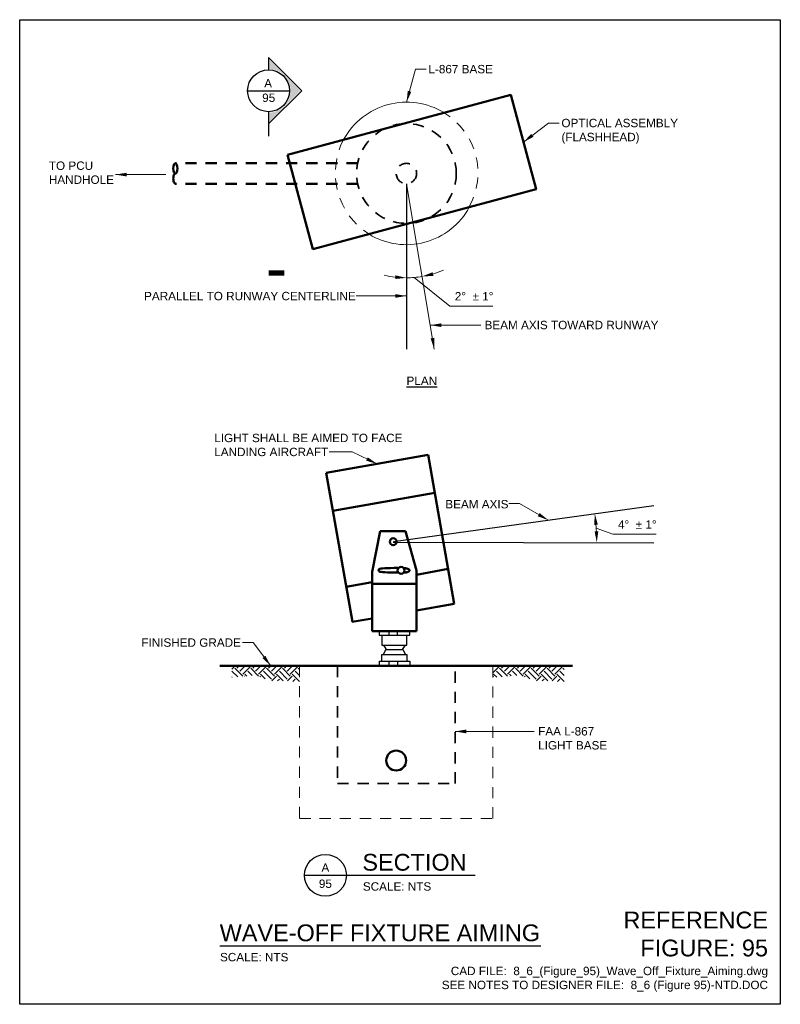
# Model space of a CAD drawing. Header units: inches. Extents: x 0 to 8.5, y 0 to 11.
import ezdxf
from ezdxf.enums import TextEntityAlignment as Align

# ---------------------------------------------------------------- set-up
doc = ezdxf.new("R2010")
doc.units = ezdxf.units.IN
doc.header["$LTSCALE"] = 0.5
doc.header["$MEASUREMENT"] = 0
doc.header["$PDSIZE"] = 2
doc.linetypes.add('HIDDEN', pattern=[0.375, 0.25, -0.125])
doc.layers.get('0').update_dxf_attribs({"linetype": 'CONTINUOUS', "lineweight": 35})
doc.layers.get('DEFPOINTS').update_dxf_attribs({"linetype": 'CONTINUOUS', "lineweight": 35})
for name, color, linetype, lineweight in [('C-GRAD-FNSH', 4, 'CONTINUOUS', 50), ('C-PVMT-CONC', 8, 'CONTINUOUS', 18), ('E-AFLD-LITE-OBST', 203, 'CONTINUOUS', 50), ('E-POWR-CNDT', 83, 'CONTINUOUS', 50), ('G-ANNO-PATT', 8, 'CONTINUOUS', 18), ('G-ANNO-RDME', 5, 'CONTINUOUS', 18), ('S-FABR-PL~~', 142, 'CONTINUOUS', 35), ('S-FSTN-MISC', 13, 'CONTINUOUS', 25)]:
    doc.layers.add(name, color=color, linetype=linetype, lineweight=lineweight)
for name, color, linetype in [('G-ANNO-DIMS', 7, 'CONTINUOUS'), ('G-ANNO-SYMB', 6, 'CONTINUOUS'), ('G-ANNO-SYMB @ 1', 6, 'CONTINUOUS'), ('G-ANNO-TEXT', 7, 'CONTINUOUS'), ('G-ANNO-TTLB', 7, 'CONTINUOUS')]:
    doc.layers.add(name, color=color, linetype=linetype)
doc.styles.add('00-E-TITLE-1_1', font='arial.ttf', dxfattribs={"height": 0.1875})
doc.styles.add('01-E-BLDG-1_1', font='arial.ttf', dxfattribs={"height": 0.09375})
doc.styles.add('ARIAL', font='arial.ttf')
doc.dimstyles.new('01-E-BLDG-1_1', dxfattribs={"dimtxt": 0.09375, "dimasz": 0.125, "dimexe": 0.0625, "dimexo": 0.0625, "dimgap": 0.0625, "dimtad": 1, "dimdec": 4, "dimzin": 3, "dimdsep": 46, "dimlunit": 4, "dimtxsty": '01-E-BLDG-1_1', "dimcen": 0.0625, "dimclrd": 1, "dimclre": 1, "dimclrt": 256, "dimazin": 0, "dimtfac": 1, "dimtdec": 4, "dimtmove": 1, "dimatfit": 3, "dimfxl": 1, "dimfrac": 2, "dimtolj": 1, "dimtzin": 3, "dimlwd": 0, "dimlwe": 0, "dimarcsym": 0})

# ---------------------------------------------------------------- blocks, each defined once
blk = doc.blocks.new('G-DBRK')
at = {"color": 0, "linetype": 'ByBlock', "lineweight": -2}
blk.add_ellipse((0, -0.25), major_axis=(0, -0.25), ratio=0.4, dxfattribs=at)
blk.add_ellipse((0, -0.75), major_axis=(0, -0.25), ratio=0.4, start_param=0, end_param=3.141593, dxfattribs=at)
blk = doc.blocks.new('*U6')
blk.add_lwpolyline([(0, -4.5, 1.5, 1.5, 0), (0, 0, 0, 0, 0), (10.2, 0, 0, 0, 0)], format="xyseb")
blk = doc.blocks.new('*U7')
at = {"linetype": 'Continuous'}
blk.add_hatch(color=0, dxfattribs=at).paths.add_polyline_path([(0.356, 0), (0.011, 0.345), (0.011, 0.245, -0.956069), (0.011, -0.245), (0.011, -0.345)])
at = {"color": 0, "linetype": 'Continuous'}
for p, q in [((0.371, 0), (0, 0.371)), ((0, 0.371), (0, 0.234)), ((0, -0.371), (0.371, 0)), ((0, -0.234), (0, -0.371))]:
    blk.add_line(p, q, dxfattribs=at)
blk.add_line((-0.234, 0), (0.234, 0))
blk.add_circle((0, 0), 0.234, dxfattribs=at)
at = {"color": 7, "linetype": 'Continuous', "lineweight": 0, "style": 'ARIAL'}
for tag, p in [('SEC_NUM', (-0.005, 0.084)), ('DWG_NUM', (0.001, -0.078))]:
    blk.add_attdef(tag, text='', height=0.0938, dxfattribs=at).set_placement(p, align=Align.MIDDLE_CENTER)
blk = doc.blocks.new('*D8')
at = {"layer": 'DEFPOINTS', "color": 0, "transparency": 16777216}
for p in [(4.322, 9.168), (4.322, 9.168), (4.381, 8.118), (4.322, 7.32), (4.633, 7.32)]:
    blk.add_point(p, dxfattribs=at)
at = {"layer": 'G-ANNO-DIMS', "color": 1, "lineweight": 0, "transparency": 16777216}
for p, q in [((4.41, 8.12), (4.806, 7.8)), ((4.806, 7.8), (5.288, 7.8))]:
    blk.add_line(p, q, dxfattribs=at)
for start, end in [(256.399, 263.2102), (286.3673, 293.1785), (270.0214, 279.5561)]:
    blk.add_arc((4.322, 9.168), 1.052, start, end, dxfattribs=at)
at = {"layer": 'G-ANNO-DIMS', "color": 1, "transparency": 16777216}
for points in [[(4.199, 8.144), (4.196, 8.103), (4.322, 8.116)], [(4.623, 8.138), (4.614, 8.179), (4.496, 8.131)]]:
    blk.add_solid(points, dxfattribs=at)
at = {"layer": 'G-ANNO-DIMS', "transparency": 16777216, "insert": (5.078, 7.91), "char_height": 0.09375, "attachment_point": 5, "style": '01-E-BLDG-1_1'}
blk.add_mtext('\\A1;2°  %%P 1°', dxfattribs=at)
blk = doc.blocks.new('*D9')
at = {"layer": 'DEFPOINTS', "color": 0, "transparency": 16777216}
for p in [(7.087, 5.572), (6.446, 5.266), (4.174, 5.165), (4.178, 5.169), (7.087, 5.157)]:
    blk.add_point(p, dxfattribs=at)
at = {"layer": 'G-ANNO-DIMS', "color": 1, "lineweight": 0, "transparency": 16777216}
for p, q in [((6.443, 5.32), (6.629, 5.251)), ((6.629, 5.251), (7.112, 5.251))]:
    blk.add_line(p, q, dxfattribs=at)
blk.add_arc((4.143, 5.165), 2.305, 2.9615, 4.768, dxfattribs=at)
at = {"layer": 'G-ANNO-DIMS', "color": 1, "transparency": 16777216}
for points in [[(6.42, 5.354), (6.461, 5.359), (6.427, 5.48)], [(6.466, 5.284), (6.425, 5.283), (6.449, 5.159)]]:
    blk.add_solid(points, dxfattribs=at)
at = {"layer": 'G-ANNO-DIMS', "transparency": 16777216, "insert": (6.902, 5.36), "char_height": 0.09375, "attachment_point": 5, "style": '01-E-BLDG-1_1'}
blk.add_mtext('\\A1;4°  %%P 1°', dxfattribs=at)
blk = doc.blocks.new('DTLIND-flat-1')
at = {"color": 6, "linetype": 'Continuous'}
blk.add_line((-0.234, 0), (0.234, 0), dxfattribs=at)
blk.add_circle((0, 0), 0.234, dxfattribs=at)
at = {"layer": 'G-ANNO-SYMB', "style": 'ARIAL'}
for tag, p in [('DET_NUM', (0, 0.086)), ('DWG_NUM', (0, -0.094))]:
    blk.add_attdef(tag, text='', height=0.0938, dxfattribs=at).set_placement(p, align=Align.MIDDLE_CENTER)

msp = doc.modelspace()

# ---------------------------------------------------------------- hatches: boundary and pattern name
at = {"layer": 'G-ANNO-PATT'}
h = msp.add_hatch(dxfattribs=at)
h.set_pattern_fill('EARTH', color=256, scale=0.5, angle=45)
h.set_pattern_definition([(45, (0.54874, -2.49814), (1e-17, 0.1767767), [0.125, -0.125]), (45, (0.51559, -2.46499), (1e-17, 0.1767767), [0.125, -0.125]), (45, (0.48245, -2.43185), (1e-17, 0.1767767), [0.125, -0.125]), (135, (0.48245, -2.40975), (-0.1767767, 3e-17), [0.125, -0.125]), (135, (0.51559, -2.3766), (-0.1767767, 3e-17), [0.125, -0.125]), (135, (0.54874, -2.34346), (-0.1767767, 3e-17), [0.125, -0.125])])
h.paths.add_polyline_path([(2.37053, 3.78067), (3.12711, 3.78067), (3.12711, 3.59948), (2.95607, 3.61627), (2.83549, 3.6095), (2.62122, 3.67586), (2.37053, 3.65129)])
h = msp.add_hatch(dxfattribs=at)
h.set_pattern_fill('EARTH', color=256, scale=0.5, angle=45)
h.set_pattern_definition([(45, (3.5064, -2.49814), (1e-17, 0.1767767), [0.125, -0.125]), (45, (3.47325, -2.46499), (1e-17, 0.1767767), [0.125, -0.125]), (45, (3.4401, -2.43185), (1e-17, 0.1767767), [0.125, -0.125]), (135, (3.4401, -2.40975), (-0.1767767, 3e-17), [0.125, -0.125]), (135, (3.47325, -2.3766), (-0.1767767, 3e-17), [0.125, -0.125]), (135, (3.5064, -2.34346), (-0.1767767, 3e-17), [0.125, -0.125])])
h.paths.add_polyline_path([(5.28793, 3.78067), (6.08476, 3.78067), (6.08476, 3.59948), (5.91373, 3.61627), (5.79315, 3.6095), (5.57888, 3.67586), (5.28793, 3.65129)])

# ---------------------------------------------------------------- linework, layer by layer
at = {"layer": 'C-GRAD-FNSH'}
msp.add_line((2.23605, 3.78078), (6.179, 3.78078), dxfattribs=at)
at = {"layer": 'C-PVMT-CONC', "linetype": 'HIDDEN'}
for p, q in [((3.12711, 3.78078), (3.12711, 2.07726)), ((5.28793, 2.07726), (5.28793, 3.78078)), ((3.12711, 2.07726), (5.28793, 2.07726))]:
    msp.add_line(p, q, dxfattribs=at)
at = {"layer": 'C-PVMT-CONC'}
for centre, radius, start, end in [((4.32411, 9.27755), 0.80125, 58.613747, 151.49518), ((4.32104, 9.28651), 0.80008, 238.675168, 331.494769)]:
    msp.add_arc(centre, radius, start, end, dxfattribs=at)
at = {"layer": 'C-PVMT-CONC', "linetype": 'HIDDEN'}
for centre, radius, start, end in [((4.33911, 9.29015), 0.7819, 330.462379, 58.831764), ((4.33049, 9.28471), 0.8035, 152.160824, 238.032983)]:
    msp.add_arc(centre, radius, start, end, dxfattribs=at)
at = {"layer": 'E-AFLD-LITE-OBST'}
for p, q in [((3.42431, 5.93659), (4.56363, 6.13748)), ((4.56363, 6.13748), (4.85714, 4.47294)), ((3.71782, 4.27205), (3.42431, 5.93659)), ((3.49897, 5.51315), (4.6383, 5.71405)), ((3.93781, 4.83197), (4.02862, 5.28585)), ((4.02862, 5.28585), (4.31012, 5.28585)), ((4.02862, 5.28585), (4.31012, 5.28585)), ((4.31012, 5.28585), (4.43271, 4.84559)), ((4.43271, 4.84559), (4.43271, 4.69581)), ((4.43284, 4.7982), (4.78773, 4.86351)), ((3.93781, 4.69581), (3.93781, 4.83197)), ((3.64752, 4.66245), (3.93895, 4.71674)), ((3.93781, 4.69581), (4.43271, 4.69581)), ((3.93781, 4.16932), (3.93781, 4.69581)), ((4.43271, 4.69581), (4.43271, 4.16932)), ((4.43284, 4.3983), (4.85511, 4.47482)), ((3.7167, 4.27241), (3.93895, 4.30943)), ((4.43271, 4.16932), (3.93781, 4.16932))]:
    msp.add_line(p, q, dxfattribs=at)
at = {"layer": 'E-AFLD-LITE-OBST', "flags": 128}
msp.add_lwpolyline([(2.9939, 9.491), (5.48801, 10.1593), (5.77054, 9.10491), (3.27642, 8.43661)], close=True, dxfattribs=at)
for points in [[(4.23034, 4.87472), (4.18435, 4.87451), (4.14391, 4.87387), (4.10903, 4.87281), (4.07971, 4.87133), (4.05594, 4.86942), (4.03773, 4.86709), (4.02507, 4.86433), (4.01797, 4.86115), (4.01421, 4.85777), (4.01157, 4.85444), (4.01004, 4.85114), (4.00964, 4.84788), (4.01035, 4.84466), (4.01219, 4.84148), (4.01514, 4.83833), (4.01921, 4.83523), (4.02656, 4.83233), (4.03935, 4.82983), (4.05758, 4.82771), (4.08125, 4.82597), (4.11036, 4.82462), (4.14492, 4.82366), (4.18491, 4.82308), (4.23034, 4.82288)], [(4.29208, 4.87225), (4.30161, 4.87206), (4.31045, 4.87148), (4.31859, 4.87052), (4.32603, 4.86917), (4.33279, 4.86743), (4.33884, 4.86531), (4.34421, 4.86281), (4.34888, 4.85991), (4.35266, 4.85683), (4.35536, 4.85374), (4.35698, 4.85066), (4.35752, 4.84757), (4.35698, 4.84448), (4.35536, 4.8414), (4.35266, 4.83831), (4.34888, 4.83523), (4.34421, 4.83233), (4.33884, 4.82983), (4.33279, 4.82771), (4.32603, 4.82597), (4.31859, 4.82462), (4.31045, 4.82366), (4.30161, 4.82308), (4.29208, 4.82288)]]:
    msp.add_lwpolyline(points, dxfattribs=at)
at = {"layer": 'E-AFLD-LITE-OBST'}
for centre in [(4.17391, 5.16784), (4.26237, 4.8478)]:
    msp.add_circle(centre, 0.03852, dxfattribs=at)
at = {"layer": 'E-POWR-CNDT', "linetype": 'HIDDEN'}
for p, q in [((3.77635, 9.39547), (1.73969, 9.39547)), ((3.77635, 9.16805), (1.73969, 9.16805))]:
    msp.add_line(p, q, dxfattribs=at)
at = {"layer": 'E-POWR-CNDT'}
msp.add_circle((4.20752, 2.72304), 0.11136, dxfattribs=at)
at = {"layer": 'G-ANNO-DIMS'}
for p, q in [((4.32179, 9.16805), (4.32248, 7.31976)), ((4.17849, 5.16947), (7.08747, 5.57183)), ((4.17355, 5.16453), (7.08747, 5.15712))]:
    msp.add_line(p, q, dxfattribs=at)
at = {"layer": 'G-ANNO-SYMB'}
msp.add_line((2.78135, 9.8348), (2.78135, 9.69732), dxfattribs=at)
at = {"layer": 'G-ANNO-TEXT', "linetype": 'Continuous', "lineweight": 30}
for p, q in [((3.6507, 1.44113), (5.08983, 1.44113)), ((2.23545, 0.653), (5.82293, 0.653))]:
    msp.add_line(p, q, dxfattribs=at)
at = {"layer": 'G-ANNO-TTLB'}
msp.add_lwpolyline([(8.5, 0), (0, 0), (0, 11), (8.5, 11)], close=True, dxfattribs=at)
at = {"layer": 'S-FABR-PL~~', "linetype": 'HIDDEN'}
for p, q in [((3.55036, 3.78078), (3.55036, 2.46695)), ((4.86468, 2.46695), (4.86468, 3.78078)), ((3.55036, 2.46695), (4.86468, 2.46695))]:
    msp.add_line(p, q, dxfattribs=at)
for radius in [0.55716, 0.11375]:
    msp.add_circle((4.32179, 9.28176), radius, dxfattribs=at)
at = {"layer": 'S-FSTN-MISC'}
for p, q in [((4.0155, 4.17046), (4.0155, 4.12356)), ((4.0155, 4.12356), (4.36122, 4.12356)), ((4.04761, 4.12356), (4.04761, 4.01248)), ((4.12416, 4.17046), (4.12416, 4.12356)), ((4.218, 4.17046), (4.218, 4.12356)), ((4.32665, 4.01248), (4.32665, 4.12356)), ((4.36122, 4.12356), (4.36122, 4.17046)), ((4.04761, 4.01248), (4.32665, 4.01248)), ((4.06489, 4.01248), (4.09453, 3.96558)), ((4.06736, 3.9088), (4.09206, 3.96558)), ((4.09206, 3.96558), (4.2822, 3.96558)), ((4.09453, 3.96558), (4.27973, 3.96558)), ((4.27973, 3.96558), (4.31184, 4.01248)), ((4.2822, 3.96558), (4.31184, 3.9088)), ((4.04761, 3.83474), (4.04761, 3.9088)), ((4.04761, 3.9088), (4.32665, 3.9088)), ((4.32665, 3.9088), (4.32665, 3.83474)), ((4.02044, 3.78044), (4.02044, 3.83474)), ((4.02044, 3.83474), (4.36122, 3.83474)), ((4.12416, 3.83474), (4.12416, 3.78044)), ((4.22047, 3.83474), (4.22047, 3.78044)), ((4.36122, 3.83474), (4.36122, 3.78044))]:
    msp.add_line(p, q, dxfattribs=at)

# ---------------------------------------------------------------- block references
at = {"layer": 'E-POWR-CNDT', "xscale": -0.2274135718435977, "yscale": 0.2274135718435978, "zscale": 0.2274135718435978, "rotation": 359.9999999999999}
msp.add_blockref('G-DBRK', (1.73969, 9.39547), dxfattribs=at)
at = {"layer": 'G-ANNO-SYMB', "xscale": 0.03937007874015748, "yscale": 0.03937007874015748, "zscale": 0.03937007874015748, "rotation": 90}
msp.add_blockref('*U6', (2.78135, 8.1716), dxfattribs=at)
at = {"layer": 'G-ANNO-SYMB'}
msp.add_blockref('DTLIND-flat-1', (3.41629, 1.44113), dxfattribs=at).add_auto_attribs({'DET_NUM': 'A', 'DWG_NUM': '95'})
at = {"layer": 'G-ANNO-SYMB @ 1'}
ref = msp.add_blockref('*U7', (2.78135, 10.20586), dxfattribs=at)
ref.add_attrib('SEC_NUM', 'A', dxfattribs={"layer": '0', "color": 7, "linetype": 'Continuous', "lineweight": 0, "height": 0.09375, "style": '01-E-BLDG-1_1'}).set_placement((2.7762, 10.28958), align=Align.MIDDLE_CENTER)
ref.add_attrib('DWG_NUM', '95', dxfattribs={"layer": '0', "color": 7, "linetype": 'Continuous', "lineweight": 0, "height": 0.09375, "style": '01-E-BLDG-1_1'}).set_placement((2.78257, 10.12768), align=Align.MIDDLE_CENTER)

# ---------------------------------------------------------------- texts
at = {"layer": 'G-ANNO-RDME', "attachment_point": 9, "rotation": 0}
for s, insert, char_height, width, style in [('REFERENCE FIGURE: 95', (8.36242, 0.5326), 0.1875, 1.660137, '00-E-TITLE-1_1'), ('CAD FILE:  8_6_(Figure_95)_Wave_Off_Fixture_Aiming.dwg\\PSEE NOTES TO DESIGNER FILE:  8_6 (Figure 95)-NTD.DOC', (8.36242, 0.14127), 0.09375, 4.6000344, '01-E-BLDG-1_1')]:
    msp.add_mtext(s, dxfattribs=dict(at, insert=insert, char_height=char_height, width=width, style=style))
at = {"layer": 'G-ANNO-TEXT'}
for s, style, p in [('SECTION', 'ARIAL', (3.82971, 1.4368)), ('WAVE-OFF FIXTURE AIMING', '00-E-TITLE-1_1', (2.23545, 0.64867))]:
    msp.add_text(s, height=0.1875, dxfattribs=dict(at, style=style)).set_placement(p, align=Align.BOTTOM_LEFT)
at = {"layer": 'G-ANNO-TEXT', "style": '01-E-BLDG-1_1'}
msp.add_text('SCALE: NTS', height=0.09375, rotation=0, dxfattribs=at).set_placement((3.83493, 1.36322), align=Align.TOP_LEFT)
msp.add_text('SCALE: NTS', height=0.09375, dxfattribs=at).set_placement((2.23873, 0.57401), align=Align.TOP_LEFT)
at = {"layer": 'G-ANNO-TEXT', "char_height": 0.09375, "attachment_point": 1, "rotation": 0, "style": '01-E-BLDG-1_1'}
for s, insert, width in [('L-867 BASE', (4.56775, 10.49468), 1.1382839), ('OPTICAL ASSEMBLY (FLASHHEAD)', (6.05395, 9.89255), 1.3464854), ('TO PCU HANDHOLE', (0.32622, 9.41574), 0.717683), ('PARALLEL TO RUNWAY CENTERLINE', (1.39014, 7.95904), 2.3595937), ('BEAM AXIS TOWARD RUNWAY', (5.19515, 7.63598), 2.3595937), ('LIGHT SHALL BE AIMED TO FACE LANDING AIRCRAFT', (2.17434, 6.37424), 2.3595937), ('BEAM AXIS', (4.75633, 5.6341), 1.1382839), ('FINISHED GRADE', (1.35898, 4.08833), 1.1382839), ('FAA L-867 LIGHT BASE', (5.794, 3.09688), 0.78161)]:
    msp.add_mtext(s, dxfattribs=dict(at, insert=insert, width=width))
at = {"layer": 'G-ANNO-TEXT', "insert": (3.59145, 7.01259), "char_height": 0.09375, "width": 1.7844878, "attachment_point": 1, "style": '01-E-BLDG-1_1'}
msp.add_mtext('\\pi0.7316;{\\LPLAN}', dxfattribs=at)

# ---------------------------------------------------------------- dimensions: what is measured, and where the dimension line sits
at = {"layer": 'G-ANNO-DIMS'}
for base, line1, line2, text, picture, middle in [((4.38051, 8.11758), ((4.32179, 9.16805), (4.63294, 7.31979)), ((4.32179, 9.16805), (4.32248, 7.31976)), '2°  %%P 1°', '*D8', (5.07828, 7.90972)), ((6.44642, 5.26629), ((4.17849, 5.16947), (7.08747, 5.57183)), ((4.17355, 5.16453), (7.08747, 5.15712)), '4°  %%P 1°', '*D9', (6.90162, 5.36038))]:
    dim = msp.add_angular_dim_2l(base=base, line1=line1, line2=line2, text=text, dimstyle='01-E-BLDG-1_1', dxfattribs=at)
    dim.commit()
    dim.dimension.update_dxf_attribs({"geometry": picture, "text_midpoint": middle, "dimtype": 162})

# ---------------------------------------------------------------- leaders
msp.add_leader([(4.63294, 7.31979), (4.32179, 9.1675)], dimstyle='01-E-BLDG-1_1', dxfattribs=at)
at = {"layer": 'G-ANNO-TEXT'}
for points in [[(4.32411, 10.0788), (4.42218, 10.44687), (4.54152, 10.44687)], [(5.62927, 9.6321), (5.90839, 9.84474), (6.02773, 9.84474)], [(1.07019, 9.26936), (1.63454, 9.26936)], [(4.32225, 7.91392), (3.75926, 7.91392)], [(4.58786, 7.58747), (5.1519, 7.58747)], [(3.99397, 6.03704), (3.71702, 6.17206), (3.45705, 6.17206)], [(5.90841, 5.40875), (5.58405, 5.59337), (5.4647, 5.59337)], [(2.80494, 3.78153), (2.60766, 4.04083), (2.48832, 4.04083)], [(4.86468, 3.04838), (5.75076, 3.04838)]]:
    msp.add_leader(points, dimstyle='01-E-BLDG-1_1', dxfattribs=at)

doc.saveas('drawing.dxf')
